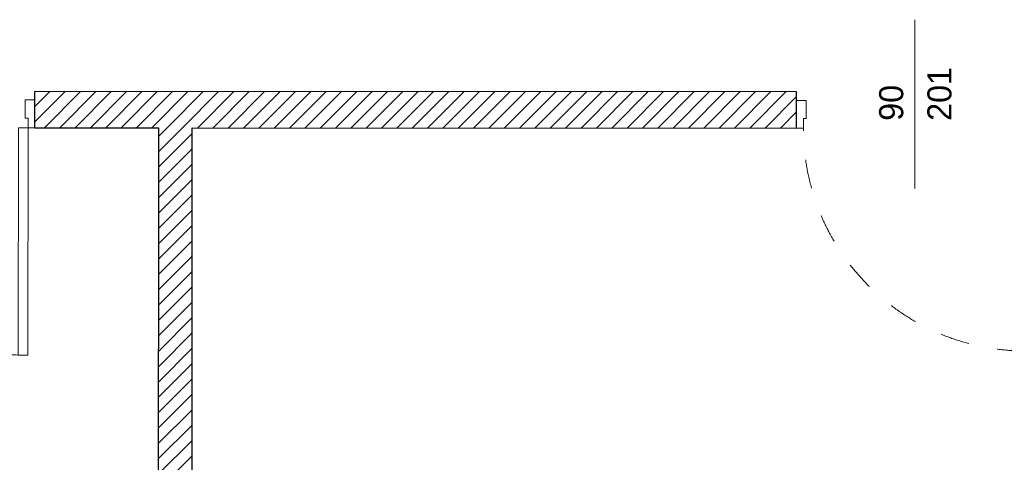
# Model space of a CAD drawing. Header units: millimetres. Extents: x 172139 to 266886, y 89395 to 138225.
# Tile 53 of 94: x 211631 to 215715, y 109668 to 111504. Entities that reach past the tile are written whole.
import ezdxf
from ezdxf.enums import TextEntityAlignment as Align

# ---------------------------------------------------------------- set-up
doc = ezdxf.new("R2010")
doc.units = ezdxf.units.MM
doc.header["$MEASUREMENT"] = 0
doc.linetypes.add('Przerywana', pattern=[240, 120, -120])
for name, color, linetype in [('Drzwi ArchiCAD', 7, 'Continuous'), ('KR_INW', 7, 'Continuous'), ('Znaczniki drzwi ArchiCADa', 7, 'Continuous')]:
    doc.layers.add(name, color=color, linetype=linetype)
for name, color, linetype, lineweight in [('Drzwi ArchiCAD_Nr_pióra__1', 7, 'Continuous', 13), ('Drzwi ArchiCAD_Nr_pióra__27', 7, 'Continuous', 25), ('KR_INW_Nr_pióra__101', 252, 'Continuous', 5), ('KR_INW_Nr_pióra__27', 7, 'Continuous', 25), ('Znaczniki drzwi ArchiCADa_Nr_pióra__7', 7, 'Continuous', 13)]:
    doc.layers.add(name, color=color, linetype=linetype, lineweight=lineweight)
doc.layers.add('Znaczniki drzwi ArchiCADa_Nr_pióra__20', color=7, linetype='Continuous', lineweight=13, true_color=0xb00000)
doc.styles.add('GENERATED_STYLE_1', font='txt')
pattern_1 = [(45, (0, 0), (-31.819804, 31.819804), [])]

# ---------------------------------------------------------------- blocks, each defined once
blk = doc.blocks.new('Drzwi 19_12')
at = {"layer": 'Drzwi ArchiCAD_Nr_pióra__1', "linetype": 'Continuous'}
for p, q in [((432, 0), (432, 944)), ((432, 944), (472, 944)), ((472, 944), (472, 0)), ((-472, 0), (-500, 0)), ((-500, 0), (-500, -115)), ((-472, -40), (-472, 0)), ((472, 0), (432, 0)), ((500, 0), (472, 0)), ((472, 0), (472, -40)), ((500, -115), (500, 0)), ((-460, -40), (-472, -40)), ((-460, -115), (-460, -40)), ((472, -40), (460, -40)), ((460, -40), (460, -115)), ((-500, -115), (-460, -115)), ((460, -115), (500, -115))]:
    blk.add_line(p, q, dxfattribs=at)
at = {"layer": 'Drzwi ArchiCAD_Nr_pióra__1', "linetype": 'Przerywana'}
blk.add_arc((472, 0), 944, 90, 180, dxfattribs=at)
at = {"layer": 'Drzwi ArchiCAD_Nr_pióra__27', "linetype": 'Continuous'}
for p, q in [((-500, 0), (-500, -115)), ((500, 0), (500, -115))]:
    blk.add_line(p, q, dxfattribs=at)
blk = doc.blocks.new('Drzwi 19_13')
at = {"layer": 'Drzwi ArchiCAD_Nr_pióra__1', "linetype": 'Continuous'}
for p, q in [((422, 0), (422, 924)), ((422, 924), (462, 924)), ((462, 924), (462, 0)), ((-462, 0), (-490, 0)), ((-490, 0), (-490, -115)), ((-462, -40), (-462, 0)), ((462, 0), (422, 0)), ((490, 0), (462, 0)), ((462, 0), (462, -40)), ((490, -115), (490, 0)), ((-450, -40), (-462, -40)), ((-450, -115), (-450, -40)), ((462, -40), (450, -40)), ((450, -40), (450, -115)), ((-490, -115), (-450, -115)), ((450, -115), (490, -115))]:
    blk.add_line(p, q, dxfattribs=at)
at = {"layer": 'Drzwi ArchiCAD_Nr_pióra__1', "linetype": 'Przerywana'}
blk.add_arc((462, 0), 924, 90, 180, dxfattribs=at)
at = {"layer": 'Drzwi ArchiCAD_Nr_pióra__27', "linetype": 'Continuous'}
for p, q in [((-490, 0), (-490, -115)), ((490, 0), (490, -115))]:
    blk.add_line(p, q, dxfattribs=at)
blk = doc.blocks.new('Znacznik Wym 19_12')
at = {"layer": 'Znaczniki drzwi ArchiCADa_Nr_pióra__20', "linetype": 'Continuous'}
blk.add_line((0, -400), (0, 300), dxfattribs=at)
at = {"layer": 'Znaczniki drzwi ArchiCADa_Nr_pióra__7', "style": 'GENERATED_STYLE_1'}
for tag, rotation, p in [('AC_MarkerText_3', 270, (-182.4, 72.7)), ('AC_MarkerText_2', 270, (17.6, 72.7)), ('AC_MarkerText_5', 180, (-108.8, -133))]:
    blk.add_attdef(tag, text='', height=100, rotation=rotation, dxfattribs=at).set_placement(p, align=Align.BOTTOM_LEFT)
blk = doc.blocks.new('Ściana_34', base_point=(207868.7, 111207.8))
at = {"layer": 'KR_INW_Nr_pióra__101', "linetype": 'Continuous'}
h = blk.add_hatch(dxfattribs=at)
h.set_pattern_fill('Cegła_licówka', color=256, style=0, pattern_type=2)
h.set_pattern_definition(pattern_1)
h.paths.add_polyline_path([(211693.6, 111055.6), (214853.3, 111053.8), (214853.3, 111168.8), (214853.4, 111203.8), (211693.7, 111205.6), (211693.7, 111170.6)])
at = {"layer": 'KR_INW_Nr_pióra__27', "linetype": 'Continuous'}
for p, q in [((211693.6, 111055.6), (211693.7, 111170.6)), ((211693.7, 111170.6), (211693.7, 111205.6)), ((214853.3, 111168.8), (214853.4, 111203.8)), ((214853.3, 111053.8), (214853.3, 111168.8))]:
    blk.add_line(p, q, dxfattribs=at)
at = {"layer": 'KR_INW_Nr_pióra__27', "linetype": 'Continuous', "flags": 128}
for points in [[(214853.4, 111203.8), (211693.7, 111205.6)], [(211693.6, 111055.6), (212206.4, 111055.3)], [(212346.4, 111055.3), (214853.3, 111053.8)]]:
    blk.add_lwpolyline(points, dxfattribs=at)
at = {"layer": 'Drzwi ArchiCAD', "linetype": 'Continuous', "xscale": -1, "zscale": 1000, "rotation": 179.9679760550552}
for name, p in [('Drzwi 19_12', (211193.6, 111055.9)), ('Drzwi 19_13', (215343.3, 111053.6))]:
    blk.add_blockref(name, p, dxfattribs=at)
at = {"layer": 'Znaczniki drzwi ArchiCADa', "color": 14, "lineweight": 13, "true_color": 0xb00000}
ref = blk.add_blockref('Znacznik Wym 19_12', (215343.4, 111203.6), dxfattribs=dict(at, rotation=359.9679760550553))
ref.add_attrib('AC_MarkerText_2', '90', dxfattribs={"layer": 'Znaczniki drzwi ArchiCADa_Nr_pióra__7', "color": 7, "height": 100, "rotation": 89.968, "style": 'GENERATED_STYLE_1'}).set_placement((215325.6, 111084.2), align=Align.BOTTOM_LEFT)
ref.add_attrib('AC_MarkerText_3', '201', dxfattribs={"layer": 'Znaczniki drzwi ArchiCADa_Nr_pióra__7', "color": 7, "height": 100, "rotation": 89.968, "style": 'GENERATED_STYLE_1'}).set_placement((215525.6, 111084.1), align=Align.BOTTOM_LEFT)
blk = doc.blocks.new('Ściana_66', base_point=(212344.1, 106855.1))
at = {"layer": 'KR_INW_Nr_pióra__101', "linetype": 'Continuous'}
h = blk.add_hatch(dxfattribs=at)
h.set_pattern_fill('Cegła_licówka', color=256, style=0, pattern_type=2)
h.set_pattern_definition(pattern_1)
h.paths.add_polyline_path([(212344.4, 107385.1), (212346.4, 111055.3), (212206.4, 111055.3), (212204.4, 107385.1)])
at = {"layer": 'KR_INW_Nr_pióra__27', "linetype": 'Continuous', "flags": 128}
for points in [[(212206.4, 111055.3), (212204.4, 107385.1)], [(212344.4, 107385.1), (212346.4, 111055.3)]]:
    blk.add_lwpolyline(points, dxfattribs=at)

msp = doc.modelspace()

# ---------------------------------------------------------------- block references
at = {"layer": 'KR_INW'}
for name, p in [('Ściana_34', (207868.7, 111207.8)), ('Ściana_66', (212344.1, 106855.1))]:
    msp.add_blockref(name, p, dxfattribs=at)

doc.saveas('drawing.dxf')
